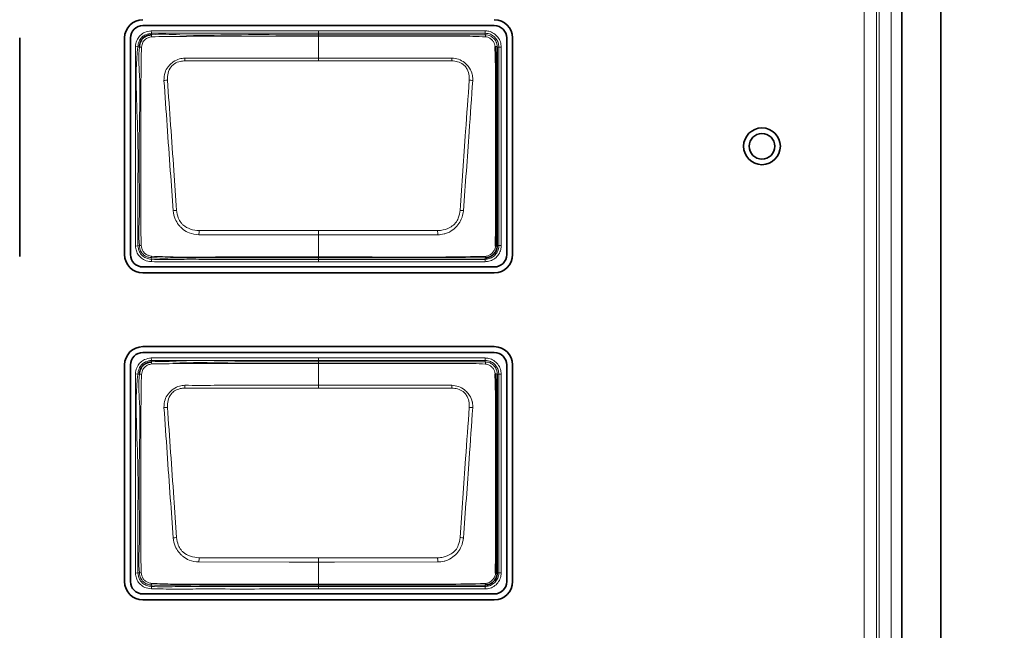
# Model space of a CAD drawing. Header units: millimetres. Extents: x 0 to 1118, y 0 to 864.
# Tile 242 of 256: x 743.8 to 753.84, y 480.08 to 486.31. Entities that reach past the tile are written whole.
import ezdxf

# ---------------------------------------------------------------- set-up
doc = ezdxf.new("R2010")
doc.units = ezdxf.units.MM
doc.layers.add('ALPHAREV', color=7, linetype='Continuous', lineweight=25)
doc.styles.add('SLDTEXTSTYLE0', font='TXT', dxfattribs={"width": 0.605})
doc.dimstyles.new('SLDDIMSTYLE3', dxfattribs={"dimtxt": 3.175, "dimasz": 4.572, "dimexe": 0, "dimexo": 0.0625, "dimgap": 0.79375, "dimtad": 0, "dimtih": 1, "dimtoh": 1, "dimdec": 0, "dimlfac": 4, "dimrnd": 1e-09, "dimzin": 12, "dimdsep": 46, "dimtxsty": 'SLDTEXTSTYLE0', "dimsah": 1, "dimcen": 0.09, "dimadec": 0, "dimazin": 3, "dimtfac": 1, "dimtofl": 0, "dimtmove": 0, "dimatfit": 3, "dimfxl": 1, "dimfrac": 2, "dimtolj": 1, "dimtzin": 12, "dimarcsym": 0})

# ---------------------------------------------------------------- blocks, each defined once
blk = doc.blocks.new('_D_14')
at = {"layer": 'ALPHAREV'}
for p, q in [((785.905, 483.074), (785.905, 401.703)), ((689.839, 418.163), (689.839, 401.703)), ((737.266, 408.176), (736.174, 408.176)), ((736.174, 408.176), (736.174, 403.303)), ((745.754, 408.176), (746.846, 408.176)), ((746.846, 408.176), (746.846, 403.303)), ((689.839, 403.303), (721.886, 403.303)), ((736.174, 403.303), (737.266, 403.303)), ((746.846, 403.303), (745.754, 403.303)), ((785.905, 403.303), (753.858, 403.303))]:
    blk.add_line(p, q, dxfattribs=at)
for points in [[(689.839, 403.303), (694.411, 402.541), (694.411, 404.065)], [(785.905, 403.303), (781.333, 404.065), (781.333, 402.541)]]:
    blk.add_solid(points, dxfattribs=at)
at = {"layer": 'ALPHAREV', "char_height": 3.175, "attachment_point": 1, "style": 'SLDTEXTSTYLE0'}
for s, insert in [('384', (727.807, 407.396)), ('15.1', (737.266, 407.396)), ('FOOT TO COG', (722.612, 401.796))]:
    blk.add_mtext(s, dxfattribs=dict(at, insert=insert))

msp = doc.modelspace()

# ---------------------------------------------------------------- linework, layer by layer
at = {"color": 7, "linetype": 'Continuous', "lineweight": 35}
for p, q in [((752.7962, 457.9692), (752.7962, 513.2192)), ((753.1962, 457.9692), (753.1962, 513.2192)), ((745.0562, 486.2524), (748.6412, 486.2524)), ((743.8, 483.8985), (743.8, 486.1264)), ((744.8699, 486.1264), (744.8699, 483.9164)), ((744.9302, 483.9164), (744.9302, 486.1264)), ((748.7672, 486.1264), (748.7672, 483.9164)), ((748.8275, 483.9164), (748.8275, 486.1264)), ((748.5462, 483.8835), (748.5461, 483.8835)), ((748.6412, 483.7904), (745.0562, 483.7904)), ((745.0562, 483.7301), (748.6412, 483.7301)), ((748.6412, 482.9777), (745.0562, 482.9777)), ((745.0562, 482.9174), (748.6412, 482.9174)), ((744.8699, 482.7914), (744.8699, 480.5814)), ((744.9302, 480.5814), (744.9302, 482.7914)), ((748.7672, 482.7914), (748.7672, 480.5814)), ((748.8275, 480.5814), (748.8275, 482.7914)), ((748.6412, 480.4554), (745.0562, 480.4554)), ((748.5462, 480.546), (748.5461, 480.546)), ((745.0562, 480.3951), (748.6412, 480.3951))]:
    msp.add_line(p, q, dxfattribs=at)
at = {"color": 7, "linetype": 'Continuous', "lineweight": 18}
for p, q in [((752.5381, 510.5889), (752.5381, 460.5889)), ((752.565, 460.5889), (752.565, 510.5889)), ((752.6898, 510.5889), (752.6898, 460.5889)), ((752.4132, 460.6218), (752.4132, 510.556)), ((745.1416, 486.1994), (745.1444, 486.1745)), ((746.8462, 486.1996), (748.5462, 486.1996)), ((748.5462, 486.1746), (748.5462, 486.1996)), ((745.1444, 486.1745), (745.1461, 486.1593)), ((746.8462, 486.1593), (746.8462, 486.1746)), ((748.5462, 486.1746), (746.8462, 486.1746)), ((746.8462, 485.9208), (746.8462, 486.1433)), ((748.5462, 486.1594), (748.5462, 486.1746)), ((744.9808, 486.039), (745.0056, 486.0359)), ((745.0207, 486.034), (745.0056, 486.0359)), ((748.6869, 486.0339), (748.6716, 486.0339)), ((748.6869, 484.0089), (748.6869, 486.0339)), ((748.6869, 486.0339), (748.7119, 486.0339)), ((748.7119, 486.0339), (748.7119, 484.0089)), ((746.8462, 485.8928), (745.4861, 485.8928)), ((748.2063, 485.8928), (746.8462, 485.8928)), ((746.8462, 484.1615), (746.8462, 484.1184)), ((746.8462, 483.8923), (746.8462, 484.1184)), ((744.9807, 484.0043), (745.0056, 484.0071)), ((745.0056, 484.0071), (745.0208, 484.0089)), ((748.6716, 484.0089), (748.6869, 484.0089)), ((748.6869, 484.0089), (748.7119, 484.0089)), ((745.143, 483.8449), (745.145, 483.8699)), ((745.1463, 483.8852), (745.145, 483.8699)), ((746.8462, 483.8923), (746.8462, 483.8837)), ((746.8462, 483.8837), (746.8462, 483.8682)), ((748.5461, 483.8682), (748.5461, 483.8835)), ((746.8462, 483.8682), (748.5461, 483.8682)), ((746.8462, 483.8432), (746.8462, 483.8682)), ((748.5461, 483.8432), (746.8462, 483.8432)), ((748.5461, 483.8682), (748.5461, 483.8432)), ((745.1416, 482.8619), (745.1444, 482.837)), ((745.1444, 482.837), (745.1461, 482.8218)), ((746.8462, 482.8621), (748.5462, 482.8621)), ((746.8462, 482.8218), (746.8462, 482.8371)), ((748.5462, 482.8371), (746.8462, 482.8371)), ((746.8462, 482.5833), (746.8462, 482.8058)), ((748.5462, 482.8371), (748.5462, 482.8621)), ((748.5462, 482.8219), (748.5462, 482.8371)), ((744.9808, 482.7015), (745.0056, 482.6984)), ((745.0207, 482.6965), (745.0056, 482.6984)), ((748.6869, 482.6964), (748.6716, 482.6964)), ((748.6869, 480.6714), (748.6869, 482.6964)), ((748.6869, 482.6964), (748.7119, 482.6964)), ((748.7119, 482.6964), (748.7119, 480.6714)), ((746.8462, 482.5553), (745.4861, 482.5553)), ((748.2063, 482.5553), (746.8462, 482.5553)), ((746.8462, 480.824), (746.8462, 480.7809)), ((746.8462, 480.5548), (746.8462, 480.7809)), ((744.9807, 480.6668), (745.0056, 480.6696)), ((745.0056, 480.6696), (745.0208, 480.6714)), ((748.6716, 480.6714), (748.6869, 480.6714)), ((748.6869, 480.6714), (748.7119, 480.6714)), ((745.143, 480.5074), (745.145, 480.5324)), ((745.1463, 480.5477), (745.145, 480.5324)), ((746.8462, 480.5548), (746.8462, 480.5462)), ((746.8462, 480.5462), (746.8462, 480.5307)), ((746.8462, 480.5307), (748.5461, 480.5307)), ((746.8462, 480.5057), (746.8462, 480.5307)), ((748.5461, 480.5057), (746.8462, 480.5057)), ((748.5461, 480.5307), (748.5461, 480.546)), ((748.5461, 480.5307), (748.5461, 480.5057))]:
    msp.add_line(p, q, dxfattribs=at)
at = {"color": 7, "linetype": 'Continuous', "lineweight": 18, "flags": 128}
for points in [[(746.8462, 486.1746), (746.8462, 486.1752), (746.8462, 486.1767), (746.8462, 486.179), (746.8462, 486.1821), (746.8462, 486.1859), (746.8462, 486.1902), (746.8462, 486.1948), (746.8462, 486.1996)], [(746.8462, 486.1746), (746.7962, 486.1746), (746.5962, 486.1746), (746.1962, 486.1746), (745.7032, 486.1746), (745.1444, 486.1745)], [(746.8462, 486.1593), (746.8462, 486.159), (746.8462, 486.1581), (746.8462, 486.1568), (746.8462, 486.155), (746.8462, 486.1527), (746.8462, 486.15), (746.8462, 486.1468), (746.8462, 486.1433)], [(746.8462, 485.9208), (747.1444, 485.9208), (748.2074, 485.9208)], [(746.8462, 485.9208), (746.8462, 485.9178), (746.8462, 485.9147), (746.8462, 485.9113), (746.8462, 485.9078), (746.8462, 485.9042), (746.8462, 485.9005), (746.8462, 485.8967), (746.8462, 485.8928)], [(746.8462, 484.1184), (746.5479, 484.1184), (745.6283, 484.1185)], [(745.6296, 484.1615), (746.6825, 484.1615), (746.8462, 484.1615)], [(746.8462, 484.1615), (747.0099, 484.1615), (748.0627, 484.1615)], [(748.0641, 484.1185), (747.0099, 484.1184), (746.8462, 484.1184)], [(746.8462, 482.8371), (746.7962, 482.8371), (746.5962, 482.8371), (746.1962, 482.8371), (745.7032, 482.8371), (745.1444, 482.837)], [(746.8462, 482.8371), (746.8462, 482.8377), (746.8462, 482.8392), (746.8462, 482.8415), (746.8462, 482.8446), (746.8462, 482.8484), (746.8462, 482.8527), (746.8462, 482.8573), (746.8462, 482.8621)], [(746.8462, 482.8218), (746.8462, 482.8215), (746.8462, 482.8206), (746.8462, 482.8193), (746.8462, 482.8175), (746.8462, 482.8152), (746.8462, 482.8125), (746.8462, 482.8093), (746.8462, 482.8058)], [(746.8462, 482.5833), (747.1444, 482.5833), (748.2074, 482.5833)], [(746.8462, 482.5833), (746.8462, 482.5803), (746.8462, 482.5772), (746.8462, 482.5738), (746.8462, 482.5703), (746.8462, 482.5667), (746.8462, 482.563), (746.8462, 482.5592), (746.8462, 482.5553)], [(746.8462, 480.7809), (746.5479, 480.7809), (745.6283, 480.781)], [(745.6296, 480.824), (746.6825, 480.824), (746.8462, 480.824)], [(746.8462, 480.824), (747.0099, 480.824), (748.0627, 480.824)], [(748.0641, 480.781), (747.0099, 480.7809), (746.8462, 480.7809)]]:
    msp.add_lwpolyline(points, dxfattribs=at)
at = {"color": 7, "linetype": 'Continuous', "lineweight": 35}
for radius in [0.1875, 0.1305]:
    msp.add_circle((751.3712, 485.0214), radius, dxfattribs=at)
for centre, radius, start, end in [((745.0562, 486.1264), 0.1863, 90, 180), ((748.6412, 486.1264), 0.1863, 0, 90), ((745.0562, 486.1264), 0.126, 90, 180), ((748.6412, 486.1264), 0.126, 0, 90), ((748.6551, 484.0316), 0.028, 266.51023, 305.92299), ((745.0562, 483.9164), 0.1863, 180, 270), ((745.0562, 483.9164), 0.126, 180, 270), ((748.6412, 483.9164), 0.1863, 270, 0), ((748.6412, 483.9164), 0.126, 270, 0), ((745.0562, 482.7914), 0.1863, 90, 180), ((748.6412, 482.7914), 0.1863, 0, 90), ((745.0562, 482.7914), 0.126, 90, 180), ((748.6412, 482.7914), 0.126, 0, 90), ((748.6551, 480.6941), 0.028, 266.51023, 305.92299), ((745.0562, 480.5814), 0.1863, 180, 270), ((745.0562, 480.5814), 0.126, 180, 270), ((748.6412, 480.5814), 0.1863, 270, 360), ((748.6412, 480.5814), 0.126, 270, 360)]:
    msp.add_arc(centre, radius, start, end, dxfattribs=at)
at = {"color": 7, "linetype": 'Continuous', "lineweight": 18}
for centre, radius, start, end in [((745.2408, 486.1523), 0.095, 175.75252, 188.15287), ((748.5178, 486.1405), 0.0341, 355.96569, 33.64705), ((745.0226, 485.9052), 0.1288, 81.47129, 90.81507), ((748.6524, 486.0038), 0.0357, 57.52032, 94.07551), ((737.8724, 485.5918), 7.6196, 2.26392, 2.47463), ((755.8199, 485.5918), 7.6196, 177.52537, 177.73608), ((745.3192, 485.3504), 0.3458, 92.07277, 97.89349), ((748.3732, 485.3504), 0.3458, 82.10683, 87.92755), ((745.4917, 483.5108), 0.8622, 96.06918, 98.42952), ((748.2007, 483.5108), 0.8622, 81.5706, 83.93095), ((775.1755, 483.1935), 29.5617, 178.12352, 178.20698), ((718.5168, 483.1935), 29.5617, 1.79302, 1.87648), ((745.0227, 484.1273), 0.1185, 269.06659, 277.55314), ((745.1927, 483.8943), 0.0474, 173.39747, 191.06133), ((748.5293, 483.8974), 0.0218, 320.39336, 2.68132), ((745.2408, 482.8148), 0.095, 175.75252, 188.15287), ((748.5178, 482.803), 0.0341, 355.96569, 33.64705), ((745.0226, 482.5677), 0.1288, 81.47129, 90.81507), ((748.6524, 482.6663), 0.0357, 57.52032, 94.07551), ((737.8724, 482.2543), 7.6196, 2.26392, 2.47463), ((755.8199, 482.2543), 7.6196, 177.52537, 177.73608), ((745.3192, 482.0129), 0.3458, 92.07277, 97.89349), ((748.3732, 482.0129), 0.3458, 82.10683, 87.92755), ((745.4917, 480.1733), 0.8622, 96.06918, 98.42952), ((748.2007, 480.1733), 0.8622, 81.5706, 83.93095), ((775.1755, 479.856), 29.5617, 178.12352, 178.20698), ((718.5168, 479.856), 29.5617, 1.79302, 1.87648), ((745.0227, 480.7898), 0.1185, 269.06659, 277.55314), ((745.1927, 480.5568), 0.0474, 173.39747, 191.06133), ((748.5293, 480.5599), 0.0218, 320.39336, 2.68132)]:
    msp.add_arc(centre, radius, start, end, dxfattribs=at)
for points, knots in [([(744.9808, 486.039), (744.9814, 486.0438), (744.9849, 486.0695), (744.996, 486.1119), (745.0295, 486.1567), (745.0783, 486.189), (745.1184, 486.1956), (745.1416, 486.1994)], [0, 0, 0, 0, 0.0581416, 0.312481, 0.5164308, 0.720004, 1, 1, 1, 1]), ([(745.1416, 486.1994), (745.3288, 486.1995), (745.7031, 486.1997), (746.2713, 486.1996), (746.6523, 486.1996), (746.8462, 486.1996)], [0, 0, 0, 0, 0.3294358, 0.6588715, 1, 1, 1, 1]), ([(748.5462, 486.1996), (748.5592, 486.1987), (748.5909, 486.1965), (748.6379, 486.1755), (748.6794, 486.1374), (748.7068, 486.0881), (748.7102, 486.0517), (748.7119, 486.0339)], [0, 0, 0, 0, 0.1511123, 0.3656171, 0.5802578, 0.7952178, 1, 1, 1, 1]), ([(745.1444, 486.1745), (745.1444, 486.1745), (745.1238, 486.1722), (745.0889, 486.1655), (745.0471, 486.1383), (745.0185, 486.1), (745.0093, 486.0633), (745.0062, 486.0404), (745.0056, 486.0359)], [0, 0, 0, 0, 0.0000695, 0.2875371, 0.4839386, 0.6790617, 0.9368574, 1, 1, 1, 1]), ([(745.1468, 486.1388), (745.14, 486.1375), (745.1213, 486.1339), (745.0949, 486.1236), (745.0711, 486.105), (745.0508, 486.0757), (745.0453, 486.0497), (745.0417, 486.0326)], [0, 0, 0, 0, 0.1274956, 0.3530354, 0.5158655, 0.6796876, 1, 1, 1, 1]), ([(745.1461, 486.1593), (745.1461, 486.1593), (745.241, 486.17), (745.5246, 486.1475), (745.9927, 486.1633), (746.4641, 486.1588), (746.7484, 486.1592), (746.8462, 486.1593)], [0, 0, 0, 0, 0.00000882, 0.16861913, 0.49829195, 0.82743606, 1, 1, 1, 1]), ([(746.8462, 486.1433), (746.7468, 486.1433), (746.4624, 486.1434), (745.9914, 486.143), (745.5243, 486.1442), (745.2422, 486.1402), (745.1468, 486.1388)], [0, 0, 0, 0, 0.17550018, 0.50191839, 0.83162645, 1, 1, 1, 1]), ([(746.8462, 486.1593), (747.0327, 486.1593), (747.4058, 486.1593), (747.8505, 486.1593), (748.19, 486.1593), (748.3832, 486.1593), (748.5058, 486.1593), (748.5462, 486.1594), (748.5462, 486.1594)], [0, 0, 0, 0, 0.3291479, 0.6582957, 0.7848972, 0.9280251, 0.9999912, 1, 1, 1, 1]), ([(748.5518, 486.1381), (748.5088, 486.1398), (748.3851, 486.1447), (748.1802, 486.1429), (747.8563, 486.1436), (747.451, 486.1432), (747.0873, 486.1433), (746.8857, 486.1433), (746.8462, 486.1433)], [0, 0, 0, 0, 0.0757391, 0.2176957, 0.3602525, 0.6454111, 0.930556, 1, 1, 1, 1]), ([(748.6869, 486.0339), (748.6869, 486.0339), (748.6869, 486.049), (748.6819, 486.08), (748.6595, 486.1218), (748.624, 486.1542), (748.5841, 486.172), (748.5573, 486.1739), (748.5462, 486.1746)], [0, 0, 0, 0, 0.0000682, 0.2048277, 0.4197812, 0.6343927, 0.8488643, 1, 1, 1, 1]), ([(748.5462, 486.1594), (748.5462, 486.1594), (748.5566, 486.1594), (748.5812, 486.1563), (748.617, 486.1404), (748.6478, 486.1114), (748.6672, 486.0745), (748.6716, 486.0474), (748.6716, 486.0339), (748.6716, 486.0339)], [0, 0, 0, 0, 0.0000764, 0.1599052, 0.3740615, 0.5880926, 0.7940929, 0.9999236, 1, 1, 1, 1]), ([(748.6499, 486.0394), (748.6483, 486.0489), (748.6449, 486.069), (748.6278, 486.0964), (748.6039, 486.1193), (748.5774, 486.1341), (748.5591, 486.137), (748.5518, 486.1381)], [0, 0, 0, 0, 0.1909092, 0.4066689, 0.631062, 0.8515306, 1, 1, 1, 1]), ([(744.9807, 484.0043), (744.9807, 484.2043), (744.9807, 484.5628), (744.9803, 485.0812), (744.9807, 485.5595), (744.9807, 485.8792), (744.9808, 486.039)], [0, 0, 0, 0, 0.2948168, 0.5286366, 0.7643183, 1, 1, 1, 1]), ([(745.0056, 486.0359), (745.0056, 486.0359), (744.9856, 485.8781), (744.9868, 485.5577), (745.0103, 485.0813), (745.0041, 484.5637), (745.005, 484.2062), (745.0056, 484.0071)], [0, 0, 0, 0, 0.0000074, 0.2351953, 0.4713157, 0.7057489, 1, 1, 1, 1]), ([(745.0208, 484.0089), (745.0208, 484.0089), (745.0095, 484.1089), (745.026, 484.3099), (745.0187, 484.7075), (745.0164, 485.1882), (745.0345, 485.6623), (745.0089, 485.9406), (745.0207, 486.034), (745.0207, 486.034)], [0, 0, 0, 0, 0.0000074, 0.1491916, 0.296265, 0.5898432, 0.8605064, 0.9999926, 1, 1, 1, 1]), ([(745.0417, 486.0326), (745.0403, 485.9389), (745.0361, 485.6626), (745.0346, 485.188), (745.0355, 484.7078), (745.0351, 484.31), (745.0372, 484.1103), (745.0383, 484.0099)], [0, 0, 0, 0, 0.1388878, 0.409935, 0.7038733, 0.8510454, 1, 1, 1, 1]), ([(745.2717, 485.6929), (745.2728, 485.7205), (745.2749, 485.7704), (745.3035, 485.8198), (745.3336, 485.8552), (745.3696, 485.8877), (745.4247, 485.9161), (745.4668, 485.9194), (745.4849, 485.9208)], [0, 0, 0, 0, 0.236036, 0.4261787, 0.4777369, 0.6372506, 0.844602, 1, 1, 1, 1]), ([(745.4861, 485.8928), (745.4698, 485.8915), (745.4326, 485.8887), (745.382, 485.8689), (745.3356, 485.8282), (745.3086, 485.7679), (745.3073, 485.7199), (745.3066, 485.696)], [0, 0, 0, 0, 0.1606485, 0.3690054, 0.5241269, 0.7628736, 1, 1, 1, 1]), ([(745.4849, 485.9208), (745.5347, 485.9206), (745.6838, 485.9202), (745.9324, 485.9212), (746.2338, 485.9207), (746.5384, 485.9208), (746.7436, 485.9208), (746.8462, 485.9208)], [0, 0, 0, 0, 0.1096449, 0.328736, 0.5478272, 0.7739136, 1, 1, 1, 1]), ([(748.3857, 485.696), (748.3858, 485.7111), (748.3861, 485.7492), (748.37, 485.8001), (748.3454, 485.8381), (748.3131, 485.8659), (748.2679, 485.8873), (748.2268, 485.891), (748.2063, 485.8928)], [0, 0, 0, 0, 0.1500389, 0.377629, 0.518715, 0.5938193, 0.7977012, 1, 1, 1, 1]), ([(748.2074, 485.9208), (748.2304, 485.9186), (748.2771, 485.9141), (748.3255, 485.8844), (748.362, 485.8518), (748.3943, 485.8138), (748.4122, 485.773), (748.4208, 485.7301), (748.4207, 485.7101), (748.4207, 485.6929)], [0, 0, 0, 0, 0.1969532, 0.4004738, 0.4775245, 0.621985, 0.8271033, 0.8521966, 1, 1, 1, 1]), ([(745.3653, 484.3638), (745.3556, 484.4996), (745.3351, 484.7892), (745.3037, 485.2324), (745.2823, 485.5393), (745.2717, 485.6929)], [0, 0, 0, 0, 0.3060488, 0.6525293, 1, 1, 1, 1]), ([(745.3066, 485.696), (745.3176, 485.5426), (745.3396, 485.236), (745.3709, 484.7932), (745.3911, 484.5037), (745.4005, 484.3682)], [0, 0, 0, 0, 0.3473043, 0.694424, 1, 1, 1, 1]), ([(748.2918, 484.3682), (748.3012, 484.5026), (748.3199, 484.7713), (748.3511, 485.2141), (748.3732, 485.5219), (748.3857, 485.696)], [0, 0, 0, 0, 0.30297408, 0.60582506, 1, 1, 1, 1]), ([(748.4207, 485.6929), (748.4085, 485.5186), (748.387, 485.2106), (748.3557, 484.7673), (748.3366, 484.4984), (748.3271, 484.3638)], [0, 0, 0, 0, 0.394267, 0.6965516, 1, 1, 1, 1]), ([(745.6283, 484.1185), (745.5942, 484.1222), (745.5366, 484.1284), (745.4773, 484.1646), (745.4427, 484.1951), (745.4141, 484.2294), (745.3793, 484.2833), (745.3704, 484.3345), (745.3653, 484.3638)], [0, 0, 0, 0, 0.2569935, 0.4357527, 0.5183389, 0.6080514, 0.775867, 1, 1, 1, 1]), ([(745.4005, 484.3682), (745.4046, 484.342), (745.4116, 484.2971), (745.4381, 484.2475), (745.4789, 484.2058), (745.5409, 484.1706), (745.6001, 484.1645), (745.6296, 484.1615)], [0, 0, 0, 0, 0.2314652, 0.3974126, 0.481538, 0.7415698, 1, 1, 1, 1]), ([(748.0627, 484.1615), (748.0821, 484.1629), (748.1303, 484.1662), (748.194, 484.1936), (748.2479, 484.2363), (748.2804, 484.2955), (748.2876, 484.3415), (748.2918, 484.3682)], [0, 0, 0, 0, 0.1694257, 0.4225313, 0.5936441, 0.7635746, 1, 1, 1, 1]), ([(748.3271, 484.3638), (748.3217, 484.3339), (748.3124, 484.2815), (748.2704, 484.217), (748.2178, 484.1633), (748.1661, 484.1369), (748.1127, 484.122), (748.086, 484.1201), (748.0641, 484.1185)], [0, 0, 0, 0, 0.2290459, 0.4012066, 0.5780377, 0.7973627, 0.8335701, 1, 1, 1, 1]), ([(745.143, 483.8449), (745.1197, 483.8478), (745.0784, 483.8528), (745.0292, 483.8877), (744.9974, 483.9294), (744.985, 483.971), (744.9818, 483.9956), (744.9807, 484.0043)], [0, 0, 0, 0, 0.2766256, 0.4894494, 0.7024718, 0.8942548, 1, 1, 1, 1]), ([(745.0056, 484.0071), (745.0056, 484.0071), (745.008, 483.9854), (745.0148, 483.9478), (745.0469, 483.906), (745.0842, 483.8797), (745.1193, 483.8723), (745.1396, 483.8704), (745.145, 483.8699)], [0, 0, 0, 0, 0.00006942, 0.30409449, 0.51182445, 0.7159775, 0.92484492, 1, 1, 1, 1]), ([(745.1463, 483.8852), (745.1463, 483.8852), (745.1335, 483.8862), (745.1082, 483.8891), (745.0714, 483.9048), (745.0414, 483.9349), (745.0256, 483.9724), (745.022, 483.9979), (745.0208, 484.0089), (745.0208, 484.0089)], [0, 0, 0, 0, 0.0000768, 0.1973332, 0.3879828, 0.6047465, 0.8311097, 0.9999232, 1, 1, 1, 1]), ([(745.0383, 484.0099), (745.0401, 483.9995), (745.0439, 483.9775), (745.0586, 483.9468), (745.0815, 483.9231), (745.1111, 483.9064), (745.1331, 483.9021), (745.1457, 483.8997)], [0, 0, 0, 0, 0.189123, 0.39968, 0.5988293, 0.7719569, 1, 1, 1, 1]), ([(748.5461, 483.8682), (748.5612, 483.8696), (748.5921, 483.8725), (748.634, 483.8957), (748.6664, 483.931), (748.6842, 483.9709), (748.6861, 483.9978), (748.6869, 484.0089)], [0, 0, 0, 0, 0.2046745, 0.4198422, 0.6343902, 0.848799, 1, 1, 1, 1]), ([(748.7119, 484.0089), (748.711, 483.9958), (748.7087, 483.9642), (748.6878, 483.9171), (748.6496, 483.8756), (748.6003, 483.8483), (748.5639, 483.8449), (748.5461, 483.8432)], [0, 0, 0, 0, 0.1511841, 0.3656354, 0.5802218, 0.7954055, 1, 1, 1, 1]), ([(748.5511, 483.8984), (748.5613, 483.9005), (748.5836, 483.9049), (748.6118, 483.9244), (748.6353, 483.9499), (748.6498, 483.9771), (748.6524, 483.9961), (748.6534, 484.0036)], [0, 0, 0, 0, 0.1974641, 0.4278931, 0.636791, 0.8556238, 1, 1, 1, 1]), ([(745.145, 483.8699), (745.145, 483.8699), (745.2248, 483.8633), (745.386, 483.869), (745.7078, 483.8678), (746.0724, 483.8683), (746.4787, 483.8682), (746.7237, 483.8682), (746.8462, 483.8682)], [0, 0, 0, 0, 0.0000088, 0.1411003, 0.2836021, 0.5679278, 0.7839637, 1, 1, 1, 1]), ([(745.1457, 483.8997), (745.2193, 483.897), (745.4361, 483.8889), (745.7966, 483.8934), (746.2268, 483.892), (746.5767, 483.8923), (746.7832, 483.8923), (746.8462, 483.8923)], [0, 0, 0, 0, 0.12988226, 0.3827491, 0.6357973, 0.88884574, 1, 1, 1, 1]), ([(746.8462, 483.8837), (746.6588, 483.8837), (746.284, 483.8838), (745.7907, 483.8831), (745.4118, 483.8847), (745.2195, 483.8793), (745.1463, 483.8852), (745.1463, 483.8852)], [0, 0, 0, 0, 0.3307416, 0.6614832, 0.8701677, 0.9999912, 1, 1, 1, 1]), ([(746.8462, 483.8923), (746.8795, 483.8923), (747.0462, 483.8923), (747.4795, 483.8928), (748.0145, 483.8891), (748.4161, 483.8961), (748.5511, 483.8984)], [0, 0, 0, 0, 0.0586525, 0.2932626, 0.7624829, 1, 1, 1, 1]), ([(748.5461, 483.8835), (748.4124, 483.8836), (748.0134, 483.8837), (747.4467, 483.8837), (747.0138, 483.8837), (746.8462, 483.8837)], [0, 0, 0, 0, 0.23599649, 0.70416409, 1, 1, 1, 1]), ([(746.8462, 483.8432), (746.8295, 483.8432), (746.7462, 483.8432), (746.3962, 483.8433), (746.0066, 483.8428), (745.603, 483.8435), (745.3853, 483.8415), (745.2238, 483.8438), (745.143, 483.8449)], [0, 0, 0, 0, 0.0293566, 0.1467828, 0.6164876, 0.7155925, 0.8576233, 1, 1, 1, 1]), ([(744.9808, 482.7015), (744.9814, 482.7063), (744.9849, 482.732), (744.996, 482.7744), (745.0295, 482.8192), (745.0783, 482.8515), (745.1184, 482.8581), (745.1416, 482.8619)], [0, 0, 0, 0, 0.0581416, 0.312481, 0.5164308, 0.720004, 1, 1, 1, 1]), ([(745.1444, 482.837), (745.1444, 482.837), (745.1238, 482.8347), (745.0889, 482.828), (745.0471, 482.8008), (745.0185, 482.7625), (745.0093, 482.7258), (745.0062, 482.7029), (745.0056, 482.6984)], [0, 0, 0, 0, 0.0000695, 0.2875371, 0.4839386, 0.6790617, 0.9368574, 1, 1, 1, 1]), ([(745.1468, 482.8013), (745.14, 482.8), (745.1213, 482.7964), (745.0949, 482.7861), (745.0711, 482.7675), (745.0508, 482.7382), (745.0453, 482.7122), (745.0417, 482.6951)], [0, 0, 0, 0, 0.1274956, 0.3530354, 0.5158655, 0.6796876, 1, 1, 1, 1]), ([(745.1416, 482.8619), (745.3288, 482.862), (745.7031, 482.8622), (746.2713, 482.8621), (746.6523, 482.8621), (746.8462, 482.8621)], [0, 0, 0, 0, 0.3294358, 0.6588715, 1, 1, 1, 1]), ([(745.1461, 482.8218), (745.1461, 482.8218), (745.241, 482.8325), (745.5246, 482.81), (745.9927, 482.8258), (746.4641, 482.8213), (746.7484, 482.8217), (746.8462, 482.8218)], [0, 0, 0, 0, 0.00000882, 0.16861913, 0.49829195, 0.82743606, 1, 1, 1, 1]), ([(746.8462, 482.8058), (746.7468, 482.8058), (746.4624, 482.8059), (745.9914, 482.8055), (745.5243, 482.8067), (745.2422, 482.8027), (745.1468, 482.8013)], [0, 0, 0, 0, 0.17550018, 0.50191839, 0.83162645, 1, 1, 1, 1]), ([(746.8462, 482.8218), (747.0327, 482.8218), (747.4058, 482.8218), (747.8505, 482.8218), (748.19, 482.8218), (748.3832, 482.8218), (748.5058, 482.8218), (748.5462, 482.8219), (748.5462, 482.8219)], [0, 0, 0, 0, 0.3291479, 0.6582957, 0.7848972, 0.9280251, 0.9999912, 1, 1, 1, 1]), ([(748.5518, 482.8006), (748.5088, 482.8023), (748.3851, 482.8072), (748.1802, 482.8054), (747.8563, 482.8061), (747.451, 482.8057), (747.0873, 482.8058), (746.8857, 482.8058), (746.8462, 482.8058)], [0, 0, 0, 0, 0.0757391, 0.2176957, 0.3602525, 0.6454111, 0.930556, 1, 1, 1, 1]), ([(748.5462, 482.8621), (748.5592, 482.8612), (748.5909, 482.859), (748.6379, 482.838), (748.6794, 482.7999), (748.7068, 482.7506), (748.7102, 482.7142), (748.7119, 482.6964)], [0, 0, 0, 0, 0.1511123, 0.3656171, 0.5802578, 0.7952178, 1, 1, 1, 1]), ([(748.6869, 482.6964), (748.6869, 482.6964), (748.6869, 482.7115), (748.6819, 482.7425), (748.6595, 482.7843), (748.624, 482.8167), (748.5841, 482.8345), (748.5573, 482.8364), (748.5462, 482.8371)], [0, 0, 0, 0, 0.0000682, 0.2048277, 0.4197812, 0.6343927, 0.8488643, 1, 1, 1, 1]), ([(748.5462, 482.8219), (748.5462, 482.8219), (748.5566, 482.8219), (748.5812, 482.8188), (748.617, 482.8029), (748.6478, 482.7739), (748.6672, 482.737), (748.6716, 482.7099), (748.6716, 482.6964), (748.6716, 482.6964)], [0, 0, 0, 0, 0.0000764, 0.1599052, 0.3740615, 0.5880926, 0.7940929, 0.9999236, 1, 1, 1, 1]), ([(748.6499, 482.7019), (748.6483, 482.7114), (748.6449, 482.7315), (748.6278, 482.7589), (748.6039, 482.7818), (748.5774, 482.7966), (748.5591, 482.7995), (748.5518, 482.8006)], [0, 0, 0, 0, 0.1909092, 0.4066689, 0.631062, 0.8515306, 1, 1, 1, 1]), ([(744.9807, 480.6668), (744.9807, 480.8668), (744.9807, 481.2253), (744.9803, 481.7437), (744.9807, 482.222), (744.9807, 482.5417), (744.9808, 482.7015)], [0, 0, 0, 0, 0.2948168, 0.5286366, 0.7643183, 1, 1, 1, 1]), ([(745.0056, 482.6984), (745.0056, 482.6984), (744.9856, 482.5406), (744.9868, 482.2202), (745.0103, 481.7438), (745.0041, 481.2262), (745.005, 480.8687), (745.0056, 480.6696)], [0, 0, 0, 0, 0.0000074, 0.2351953, 0.4713157, 0.7057489, 1, 1, 1, 1]), ([(745.0208, 480.6714), (745.0208, 480.6714), (745.0095, 480.7714), (745.026, 480.9724), (745.0187, 481.37), (745.0164, 481.8507), (745.0345, 482.3248), (745.0089, 482.6031), (745.0207, 482.6965), (745.0207, 482.6965)], [0, 0, 0, 0, 0.0000074, 0.1491916, 0.296265, 0.5898432, 0.8605064, 0.9999926, 1, 1, 1, 1]), ([(745.0417, 482.6951), (745.0403, 482.6014), (745.0361, 482.3251), (745.0346, 481.8505), (745.0355, 481.3703), (745.0351, 480.9725), (745.0372, 480.7728), (745.0383, 480.6724)], [0, 0, 0, 0, 0.1388878, 0.409935, 0.7038733, 0.8510454, 1, 1, 1, 1]), ([(745.2717, 482.3554), (745.2728, 482.383), (745.2749, 482.4329), (745.3035, 482.4823), (745.3336, 482.5177), (745.3696, 482.5502), (745.4247, 482.5786), (745.4668, 482.5819), (745.4849, 482.5833)], [0, 0, 0, 0, 0.236036, 0.4261787, 0.4777369, 0.6372506, 0.844602, 1, 1, 1, 1]), ([(745.4849, 482.5833), (745.5347, 482.5831), (745.6838, 482.5827), (745.9324, 482.5837), (746.2338, 482.5832), (746.5384, 482.5833), (746.7436, 482.5833), (746.8462, 482.5833)], [0, 0, 0, 0, 0.1096449, 0.328736, 0.5478272, 0.7739136, 1, 1, 1, 1]), ([(748.2074, 482.5833), (748.2304, 482.5811), (748.2771, 482.5766), (748.3255, 482.5469), (748.362, 482.5143), (748.3943, 482.4763), (748.4122, 482.4355), (748.4208, 482.3926), (748.4207, 482.3726), (748.4207, 482.3554)], [0, 0, 0, 0, 0.1969532, 0.4004738, 0.4775245, 0.621985, 0.8271033, 0.8521966, 1, 1, 1, 1]), ([(745.4861, 482.5553), (745.4698, 482.554), (745.4326, 482.5512), (745.382, 482.5314), (745.3356, 482.4907), (745.3086, 482.4304), (745.3073, 482.3824), (745.3066, 482.3585)], [0, 0, 0, 0, 0.1606485, 0.3690054, 0.5241269, 0.7628736, 1, 1, 1, 1]), ([(748.3857, 482.3585), (748.3858, 482.3736), (748.3861, 482.4117), (748.37, 482.4626), (748.3454, 482.5006), (748.3131, 482.5284), (748.2679, 482.5498), (748.2268, 482.5535), (748.2063, 482.5553)], [0, 0, 0, 0, 0.1500389, 0.377629, 0.518715, 0.5938193, 0.7977012, 1, 1, 1, 1]), ([(745.3653, 481.0263), (745.3556, 481.1621), (745.3351, 481.4517), (745.3037, 481.8949), (745.2823, 482.2018), (745.2717, 482.3554)], [0, 0, 0, 0, 0.3060488, 0.6525293, 1, 1, 1, 1]), ([(745.3066, 482.3585), (745.3176, 482.2051), (745.3396, 481.8985), (745.3709, 481.4557), (745.3911, 481.1662), (745.4005, 481.0307)], [0, 0, 0, 0, 0.3473043, 0.694424, 1, 1, 1, 1]), ([(748.2918, 481.0307), (748.3012, 481.1651), (748.3199, 481.4338), (748.3511, 481.8766), (748.3732, 482.1844), (748.3857, 482.3585)], [0, 0, 0, 0, 0.30297408, 0.60582506, 1, 1, 1, 1]), ([(748.4207, 482.3554), (748.4085, 482.1811), (748.387, 481.8731), (748.3557, 481.4298), (748.3366, 481.1609), (748.3271, 481.0263)], [0, 0, 0, 0, 0.394267, 0.6965516, 1, 1, 1, 1]), ([(745.6283, 480.781), (745.5942, 480.7847), (745.5366, 480.7909), (745.4773, 480.8271), (745.4427, 480.8576), (745.4141, 480.8919), (745.3793, 480.9458), (745.3704, 480.997), (745.3653, 481.0263)], [0, 0, 0, 0, 0.2569935, 0.4357527, 0.5183389, 0.6080514, 0.775867, 1, 1, 1, 1]), ([(745.4005, 481.0307), (745.4046, 481.0045), (745.4116, 480.9596), (745.4381, 480.91), (745.4789, 480.8683), (745.5409, 480.8331), (745.6001, 480.827), (745.6296, 480.824)], [0, 0, 0, 0, 0.2314652, 0.3974126, 0.481538, 0.7415698, 1, 1, 1, 1]), ([(748.0627, 480.824), (748.0821, 480.8254), (748.1303, 480.8287), (748.194, 480.8561), (748.2479, 480.8988), (748.2804, 480.958), (748.2876, 481.004), (748.2918, 481.0307)], [0, 0, 0, 0, 0.1694257, 0.4225313, 0.5936441, 0.7635746, 1, 1, 1, 1]), ([(748.3271, 481.0263), (748.3217, 480.9964), (748.3124, 480.944), (748.2704, 480.8795), (748.2178, 480.8258), (748.1661, 480.7994), (748.1127, 480.7845), (748.086, 480.7826), (748.0641, 480.781)], [0, 0, 0, 0, 0.2290459, 0.4012066, 0.5780377, 0.7973627, 0.8335701, 1, 1, 1, 1]), ([(745.143, 480.5074), (745.1197, 480.5103), (745.0784, 480.5153), (745.0292, 480.5502), (744.9974, 480.5919), (744.985, 480.6335), (744.9818, 480.6581), (744.9807, 480.6668)], [0, 0, 0, 0, 0.2766256, 0.4894494, 0.7024718, 0.8942548, 1, 1, 1, 1]), ([(745.0056, 480.6696), (745.0056, 480.6696), (745.008, 480.6479), (745.0148, 480.6103), (745.0469, 480.5685), (745.0842, 480.5422), (745.1193, 480.5348), (745.1396, 480.5329), (745.145, 480.5324)], [0, 0, 0, 0, 0.00006942, 0.30409449, 0.51182445, 0.7159775, 0.92484492, 1, 1, 1, 1]), ([(745.1463, 480.5477), (745.1463, 480.5477), (745.1335, 480.5487), (745.1082, 480.5516), (745.0714, 480.5673), (745.0414, 480.5974), (745.0256, 480.6349), (745.022, 480.6604), (745.0208, 480.6714), (745.0208, 480.6714)], [0, 0, 0, 0, 0.0000768, 0.1973332, 0.3879828, 0.6047465, 0.8311097, 0.9999232, 1, 1, 1, 1]), ([(745.0383, 480.6724), (745.0401, 480.662), (745.0439, 480.64), (745.0586, 480.6093), (745.0815, 480.5856), (745.1111, 480.5689), (745.1331, 480.5646), (745.1457, 480.5622)], [0, 0, 0, 0, 0.189123, 0.39968, 0.5988293, 0.7719569, 1, 1, 1, 1]), ([(748.5461, 480.5307), (748.5612, 480.5321), (748.5921, 480.535), (748.634, 480.5582), (748.6664, 480.5935), (748.6842, 480.6334), (748.6861, 480.6603), (748.6869, 480.6714)], [0, 0, 0, 0, 0.2046745, 0.4198422, 0.6343902, 0.848799, 1, 1, 1, 1]), ([(748.7119, 480.6714), (748.711, 480.6583), (748.7087, 480.6267), (748.6878, 480.5796), (748.6496, 480.5381), (748.6003, 480.5108), (748.5639, 480.5074), (748.5461, 480.5057)], [0, 0, 0, 0, 0.1511841, 0.3656354, 0.5802218, 0.7954055, 1, 1, 1, 1]), ([(748.5511, 480.5609), (748.5613, 480.563), (748.5836, 480.5674), (748.6118, 480.5869), (748.6353, 480.6124), (748.6498, 480.6396), (748.6524, 480.6586), (748.6534, 480.6661)], [0, 0, 0, 0, 0.1974641, 0.4278931, 0.636791, 0.8556238, 1, 1, 1, 1]), ([(745.1457, 480.5622), (745.2193, 480.5595), (745.4361, 480.5514), (745.7966, 480.5559), (746.2268, 480.5545), (746.5767, 480.5548), (746.7832, 480.5548), (746.8462, 480.5548)], [0, 0, 0, 0, 0.12988226, 0.3827491, 0.6357973, 0.88884574, 1, 1, 1, 1]), ([(746.8462, 480.5548), (746.8795, 480.5548), (747.0462, 480.5548), (747.4795, 480.5553), (748.0145, 480.5516), (748.4161, 480.5586), (748.5511, 480.5609)], [0, 0, 0, 0, 0.0586525, 0.2932626, 0.7624829, 1, 1, 1, 1]), ([(746.8462, 480.5057), (746.8295, 480.5057), (746.7462, 480.5057), (746.3962, 480.5058), (746.0066, 480.5053), (745.603, 480.506), (745.3853, 480.504), (745.2238, 480.5063), (745.143, 480.5074)], [0, 0, 0, 0, 0.0293566, 0.1467828, 0.6164876, 0.7155925, 0.8576233, 1, 1, 1, 1]), ([(745.145, 480.5324), (745.145, 480.5324), (745.2248, 480.5258), (745.386, 480.5315), (745.7078, 480.5303), (746.0724, 480.5308), (746.4787, 480.5307), (746.7237, 480.5307), (746.8462, 480.5307)], [0, 0, 0, 0, 0.0000088, 0.1411003, 0.2836021, 0.5679278, 0.7839637, 1, 1, 1, 1]), ([(746.8462, 480.5462), (746.6588, 480.5462), (746.284, 480.5463), (745.7907, 480.5456), (745.4118, 480.5472), (745.2195, 480.5418), (745.1463, 480.5477), (745.1463, 480.5477)], [0, 0, 0, 0, 0.3307416, 0.6614832, 0.8701677, 0.9999912, 1, 1, 1, 1]), ([(748.5461, 480.546), (748.4124, 480.5461), (748.0134, 480.5462), (747.4467, 480.5462), (747.0138, 480.5462), (746.8462, 480.5462)], [0, 0, 0, 0, 0.23599649, 0.70416409, 1, 1, 1, 1])]:
    msp.add_open_spline(points, degree=3, knots=knots, dxfattribs=at)
at = {"color": 7, "linetype": 'Continuous', "lineweight": 35}
for points, knots in [([(745.0207, 486.034), (745.0207, 486.034), (745.0231, 486.0529), (745.0286, 486.0845), (745.0527, 486.122), (745.0846, 486.1458), (745.1176, 486.1555), (745.1389, 486.1585), (745.1461, 486.1593), (745.1461, 486.1593)], [0, 0, 0, 0, 0.0000766, 0.29214497, 0.48132885, 0.66850136, 0.88929182, 0.9999234, 1, 1, 1, 1]), ([(748.6534, 484.0036), (748.6549, 484.1104), (748.6577, 484.3224), (748.6569, 484.7449), (748.6574, 485.1622), (748.6567, 485.5251), (748.6561, 485.728), (748.6553, 485.8826), (748.6517, 485.9861), (748.6499, 486.0394)], [0, 0, 0, 0, 0.157294, 0.3124744, 0.6224681, 0.7721952, 0.8473553, 0.921427, 1, 1, 1, 1]), ([(748.6716, 486.0339), (748.6716, 486.0339), (748.6715, 485.9833), (748.6715, 485.8808), (748.6716, 485.7283), (748.6715, 485.5249), (748.6715, 485.1622), (748.6715, 484.7448), (748.6716, 484.3249), (748.6713, 484.1131), (748.6716, 484.0089), (748.6716, 484.0089)], [0, 0, 0, 0, 0.0000074, 0.0756861, 0.1509896, 0.226275, 0.3768447, 0.6884186, 0.8442083, 0.9999926, 1, 1, 1, 1]), ([(748.6716, 484.0089), (748.6716, 484.0089), (748.6716, 483.9984), (748.6685, 483.9739), (748.6526, 483.9383), (748.6238, 483.9075), (748.587, 483.888), (748.5597, 483.8835), (748.5462, 483.8835), (748.5462, 483.8835)], [0, 0, 0, 0, 0.00007644, 0.16206551, 0.37215239, 0.58597298, 0.79310858, 0.99992368, 1, 1, 1, 1]), ([(745.0207, 482.6965), (745.0207, 482.6965), (745.0231, 482.7154), (745.0286, 482.747), (745.0527, 482.7845), (745.0846, 482.8083), (745.1176, 482.818), (745.1389, 482.821), (745.1461, 482.8218), (745.1461, 482.8218)], [0, 0, 0, 0, 0.0000766, 0.29214497, 0.48132885, 0.66850136, 0.88929182, 0.9999234, 1, 1, 1, 1]), ([(748.6534, 480.6661), (748.6549, 480.7729), (748.6577, 480.9849), (748.6569, 481.4074), (748.6574, 481.8247), (748.6567, 482.1876), (748.6561, 482.3905), (748.6553, 482.5451), (748.6517, 482.6486), (748.6499, 482.7019)], [0, 0, 0, 0, 0.157294, 0.3124744, 0.6224681, 0.7721952, 0.8473553, 0.921427, 1, 1, 1, 1]), ([(748.6716, 482.6964), (748.6716, 482.6964), (748.6715, 482.6458), (748.6715, 482.5433), (748.6716, 482.3908), (748.6715, 482.1874), (748.6715, 481.8247), (748.6715, 481.4073), (748.6716, 480.9874), (748.6713, 480.7756), (748.6716, 480.6714), (748.6716, 480.6714)], [0, 0, 0, 0, 0.0000074, 0.0756861, 0.1509896, 0.226275, 0.3768447, 0.6884186, 0.8442083, 0.9999926, 1, 1, 1, 1]), ([(748.6716, 480.6714), (748.6716, 480.6714), (748.6716, 480.6609), (748.6685, 480.6364), (748.6526, 480.6008), (748.6238, 480.57), (748.587, 480.5505), (748.5597, 480.546), (748.5462, 480.546), (748.5462, 480.546)], [0, 0, 0, 0, 0.00007644, 0.16206551, 0.37215239, 0.58597298, 0.79310858, 0.99992368, 1, 1, 1, 1])]:
    msp.add_open_spline(points, degree=3, knots=knots, dxfattribs=at)

# ---------------------------------------------------------------- dimensions: what is measured, and where the dimension line sits
at = {"layer": 'ALPHAREV'}
dim = msp.add_linear_dim(base=(689.8387, 403.3032), p1=(785.9052, 484.6739), p2=(689.8387, 419.7634), text='<>\\PFOOT TO COG', dimstyle='SLDDIMSTYLE3', dxfattribs=at)
dim.commit()
dim.dimension.update_dxf_attribs({"geometry": '_D_14', "text_midpoint": (737.8719, 403.3032), "dimtype": 160})

doc.saveas('drawing.dxf')
